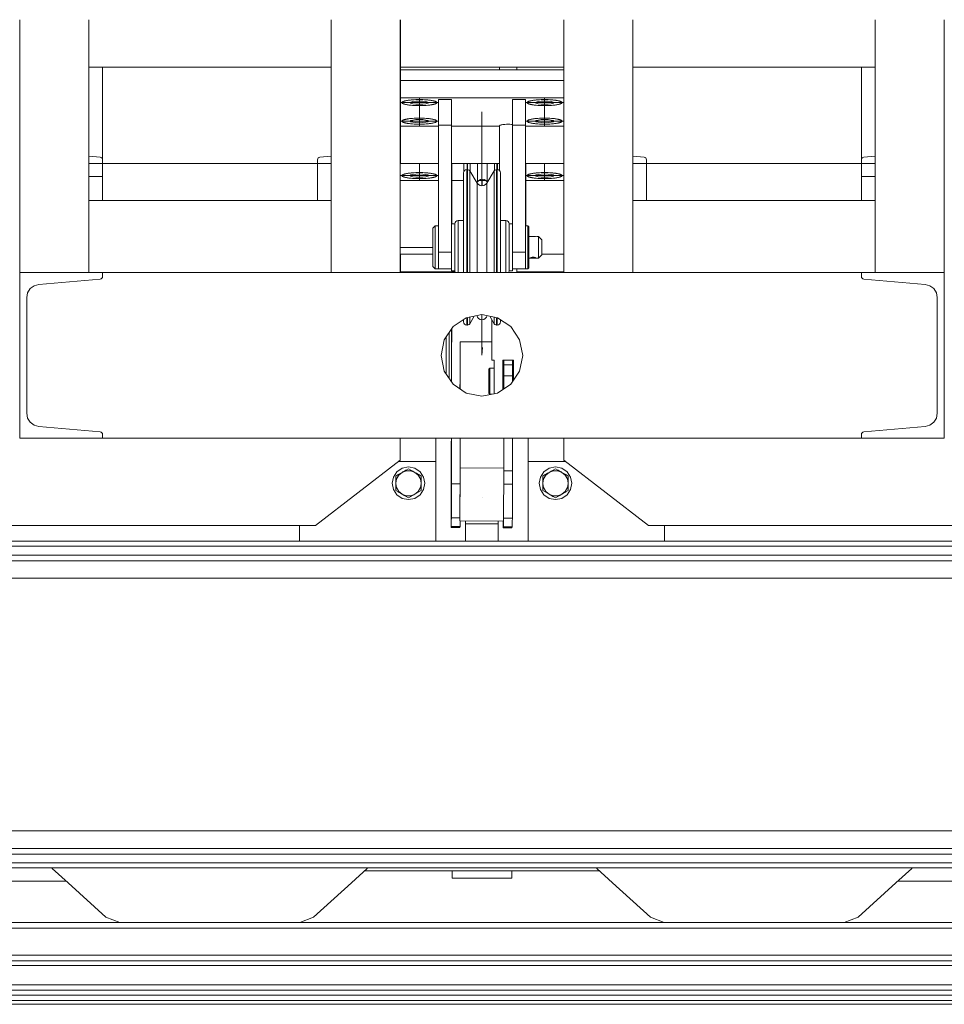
# Model space of a CAD drawing. Header units: millimetres. Extents: x 53056 to 116131, y -669674 to -625124.
# Tile 199 of 256: x 63498 to 64347, y -635887 to -634983. Entities that reach past the tile are written whole.
import ezdxf

# ---------------------------------------------------------------- set-up
doc = ezdxf.new("R2010")
doc.units = ezdxf.units.MM
doc.header["$MEASUREMENT"] = 0
doc.linetypes.add('DGN Style 1', pattern=[536.199087, 0.892178, -535.306909])
doc.linetypes.add('DGN Style 4', pattern=[1428.377269, 713.742545, -356.871273, 0.892178, -356.871273])
for name, color, linetype, lineweight in [('Main Cradle', 7, 'Continuous', 0), ('Main Cradle Blocks', 7, 'Continuous', 0), ('Main Cradle Hydraulic Arm Support', 7, 'Continuous', 0), ('Main Cradle Rails', 7, 'Continuous', 0), ('Main Cradle Tower', 7, 'Continuous', 0), ('Main Cradle Tower Rail Frame', 7, 'Continuous', 0)]:
    doc.layers.add(name, color=color, linetype=linetype, lineweight=lineweight)

# ---------------------------------------------------------------- blocks, each defined once
blk = doc.blocks.new('*U55')
at = {"layer": 'Main Cradle', "color": 7, "linetype": 'Continuous', "lineweight": 0}
for p, q in [((-20131.72, 11937.08), (-21210.79, 11937.08)), ((-19598.66, 11637.08), (-21594.47, 11637.08)), ((-20825.87, 11591.82), (-20791.11, 11623.5)), ((-20325.87, 11591.82), (-20291.11, 11623.5)), ((-20838.62, 11586.88), (-20825.87, 11591.82)), ((-20338.62, 11586.88), (-20325.87, 11591.82))]:
    blk.add_line(p, q, dxfattribs=at)
at = {"layer": 'Main Cradle', "color": 7, "linetype": 'Continuous', "lineweight": 0, "flags": 128}
for points in [[(-20131.72, 11932.46), (-20262.91, 11932.46), (-20671.26, 11932.46), (-21079.6, 11932.46), (-21210.79, 11932.46)], [(-20131.72, 11924.49), (-20262.91, 11924.49), (-20671.26, 11924.49), (-21079.6, 11924.49), (-21210.79, 11924.49)], [(-20131.72, 11919.06), (-20427.25, 11919.06), (-20915.27, 11919.06), (-21210.79, 11919.06)], [(-20131.72, 11903.11), (-20427.25, 11903.11), (-20915.27, 11903.11), (-21210.79, 11903.11)], [(-19451.21, 11671.05), (-19939.23, 11671.05), (-20427.25, 11671.05), (-20915.27, 11671.05), (-21403.29, 11671.05)], [(-19939.23, 11655.1), (-20427.25, 11655.1), (-20915.27, 11655.1), (-21403.29, 11655.1), (-21594.47, 11655.1)], [(-21487.94, 11649.67), (-21079.6, 11649.67), (-20671.26, 11649.67), (-20262.91, 11649.67), (-19854.57, 11649.67), (-19460.92, 11649.67)], [(-21487.94, 11641.69), (-21079.6, 11641.69), (-20671.26, 11641.69), (-20262.91, 11641.69), (-19854.57, 11641.69), (-19598.66, 11641.69)], [(-21066.05, 11637.08), (-21065.86, 11636.68), (-21051.4, 11623.5)], [(-20791.11, 11623.5), (-20776.66, 11636.68), (-20776.46, 11637.08)], [(-20566.05, 11637.08), (-20565.86, 11636.68), (-20551.4, 11623.5)], [(-20291.11, 11623.5), (-20276.66, 11636.68), (-20276.46, 11637.08)], [(-21051.4, 11623.5), (-21016.65, 11591.82), (-21003.89, 11586.88)], [(-20551.4, 11623.5), (-20516.65, 11591.82), (-20503.89, 11586.88)]]:
    blk.add_lwpolyline(points, dxfattribs=at)
at = {"layer": 'Main Cradle Blocks', "color": 7, "linetype": 'Continuous', "lineweight": 0}
for p, q in [((-20713.76, 12031.69), (-20713.76, 12010.36)), ((-20628.76, 12031.69), (-20628.76, 12010.36)), ((-20713.76, 12010.36), (-20747.99, 12010.36)), ((-20713.76, 11937.08), (-20713.76, 12010.36)), ((-20628.76, 11937.08), (-20628.76, 12010.36)), ((-20628.76, 12010.36), (-20594.52, 12010.36)), ((-20744.55, 12000.39), (-20747.61, 11997.82)), ((-20740.91, 12002.49), (-20741.06, 12002.41)), ((-20738.76, 12003.73), (-20740.91, 12002.49)), ((-20733.02, 12004.22), (-20738.76, 12005.36)), ((-20736.62, 12002.5), (-20738.76, 12003.73)), ((-20732.96, 12000.39), (-20736.72, 12001.76)), ((-20609.55, 12000.39), (-20605.79, 12001.76)), ((-20609.5, 12004.22), (-20603.76, 12005.36)), ((-20605.89, 12002.5), (-20603.76, 12003.73)), ((-20605.89, 12002.5), (-20603.76, 12003.73)), ((-20603.76, 12003.73), (-20601.6, 12002.49)), ((-20603.76, 12003.73), (-20601.6, 12002.49)), ((-20597.96, 12000.39), (-20594.9, 11997.82)), ((-20748.2, 11998.28), (-20750.34, 11997.05)), ((-20750.34, 11994.69), (-20750.34, 11997.05)), ((-20750.34, 11990.13), (-20749.65, 11986.42)), ((-20729.33, 11998.29), (-20729.47, 11998.37)), ((-20727.17, 11997.05), (-20729.33, 11998.29)), ((-20727.17, 11990.36), (-20727.86, 11994.3)), ((-20727.17, 11992.73), (-20727.17, 11990.36)), ((-20615.34, 11997.05), (-20613.18, 11998.29)), ((-20615.34, 11997.05), (-20613.18, 11998.29)), ((-20615.34, 11990.36), (-20614.65, 11994.3)), ((-20615.34, 11992.73), (-20615.34, 11990.36)), ((-20615.34, 11992.73), (-20615.34, 11990.36)), ((-20594.31, 11998.28), (-20592.17, 11997.05)), ((-20594.31, 11998.28), (-20592.17, 11997.05)), ((-20592.17, 11990.13), (-20592.86, 11986.42)), ((-20592.17, 11994.69), (-20592.17, 11997.05)), ((-20592.17, 11994.69), (-20592.17, 11997.05)), ((-20750.34, 11985.39), (-20750.34, 11983.67)), ((-20750.34, 11983.67), (-20748.18, 11982.42)), ((-20748.18, 11982.42), (-20748.04, 11982.34)), ((-20748.04, 11982.34), (-20748.18, 11982.42)), ((-20732.96, 11980.33), (-20729.9, 11982.89)), ((-20729.31, 11982.44), (-20729.96, 11982.06)), ((-20729.31, 11982.44), (-20727.17, 11983.67)), ((-20727.17, 11983.67), (-20727.17, 11985.39)), ((-20615.34, 11983.67), (-20615.34, 11985.39)), ((-20615.34, 11983.67), (-20615.34, 11985.39)), ((-20615.34, 11983.67), (-20613.2, 11982.44)), ((-20615.34, 11983.67), (-20613.2, 11982.44)), ((-20613.2, 11982.44), (-20612.55, 11982.06)), ((-20613.2, 11982.44), (-20612.55, 11982.06)), ((-20609.55, 11980.33), (-20612.61, 11982.89)), ((-20594.47, 11982.34), (-20594.33, 11982.42)), ((-20594.47, 11982.34), (-20594.33, 11982.42)), ((-20594.33, 11982.42), (-20592.17, 11983.67)), ((-20594.33, 11982.42), (-20592.17, 11983.67)), ((-20592.17, 11985.39), (-20592.17, 11983.67)), ((-20592.17, 11985.39), (-20592.17, 11983.67)), ((-20740.89, 11978.22), (-20738.76, 11976.98)), ((-20738.76, 11976.98), (-20736.6, 11978.23)), ((-20732.96, 11980.33), (-20736.72, 11978.96)), ((-20736.6, 11978.23), (-20736.46, 11978.31)), ((-20609.55, 11980.33), (-20605.79, 11978.96)), ((-20603.76, 11976.98), (-20605.91, 11978.23)), ((-20603.76, 11976.98), (-20605.91, 11978.23)), ((-20601.62, 11978.22), (-20603.76, 11976.98)), ((-20601.62, 11978.22), (-20603.76, 11976.98)), ((-20601.62, 11978.22), (-20600.96, 11978.59)), ((-20601.62, 11978.22), (-20600.96, 11978.59)), ((-20838.76, 11951.69), (-20838.76, 11937.08)), ((-20503.76, 11951.69), (-20503.76, 11937.08))]:
    blk.add_line(p, q, dxfattribs=at)
at = {"layer": 'Main Cradle Blocks', "color": 7, "linetype": 'Continuous', "lineweight": 0, "flags": 128}
for points in [[(-20733.02, 12004.22), (-20728.15, 12000.96), (-20724.9, 11996.1), (-20723.76, 11990.36), (-20724.9, 11984.62), (-20728.15, 11979.75), (-20733.02, 11976.5), (-20738.76, 11975.36), (-20744.5, 11976.5), (-20749.36, 11979.75), (-20752.61, 11984.62), (-20753.76, 11990.36), (-20752.61, 11996.1), (-20749.36, 12000.96), (-20744.5, 12004.22), (-20738.76, 12005.36)], [(-20748.2, 11998.28), (-20747.55, 11998.66), (-20746.51, 11999.26), (-20744.55, 12000.39), (-20743.81, 12000.82), (-20743.07, 12001.24), (-20741.06, 12002.41), (-20740.91, 12002.49)], [(-20744.55, 12000.39), (-20740.79, 12001.76), (-20736.72, 12001.76)], [(-20736.62, 12002.5), (-20735.96, 12002.12), (-20734.92, 12001.52), (-20732.96, 12000.39), (-20732.22, 11999.96), (-20731.49, 11999.54), (-20729.47, 11998.37), (-20729.33, 11998.29)], [(-20732.96, 12000.39), (-20729.9, 11997.82), (-20727.86, 11994.3)], [(-20603.76, 12005.36), (-20598.02, 12004.22), (-20593.15, 12000.96), (-20589.9, 11996.1), (-20588.76, 11990.36), (-20589.9, 11984.62), (-20593.15, 11979.75), (-20598.02, 11976.5), (-20603.76, 11975.36), (-20609.5, 11976.5), (-20614.36, 11979.75), (-20617.61, 11984.62), (-20618.76, 11990.36), (-20617.61, 11996.1), (-20614.36, 12000.96), (-20609.5, 12004.22)], [(-20614.65, 11994.3), (-20612.61, 11997.82), (-20609.55, 12000.39)], [(-20613.18, 11998.29), (-20613.04, 11998.37), (-20611.02, 11999.54)], [(-20613.18, 11998.29), (-20613.04, 11998.37), (-20611.02, 11999.54)], [(-20611.02, 11999.54), (-20611.02, 11999.54), (-20610.29, 11999.96), (-20609.55, 12000.39), (-20607.59, 12001.52), (-20606.55, 12002.12), (-20605.89, 12002.5)], [(-20611.02, 11999.54), (-20611.02, 11999.54), (-20610.29, 11999.96), (-20610.29, 11999.96)], [(-20609.55, 12000.39), (-20609.55, 12000.39), (-20607.59, 12001.52), (-20606.55, 12002.12), (-20605.89, 12002.5)], [(-20605.79, 12001.76), (-20601.72, 12001.76), (-20597.96, 12000.39)], [(-20601.6, 12002.49), (-20601.46, 12002.41), (-20599.44, 12001.24), (-20598.71, 12000.82), (-20597.96, 12000.39), (-20596.01, 11999.26), (-20594.96, 11998.66), (-20594.31, 11998.28)], [(-20601.6, 12002.49), (-20601.46, 12002.41), (-20599.44, 12001.24), (-20598.71, 12000.82), (-20598.71, 12000.82)], [(-20597.96, 12000.39), (-20597.96, 12000.39), (-20596.01, 11999.26), (-20594.96, 11998.66), (-20594.31, 11998.28)], [(-20750.34, 11990.36), (-20749.65, 11994.3), (-20747.61, 11997.82)], [(-20750.34, 11994.69), (-20750.34, 11994.55), (-20750.34, 11992.38), (-20750.34, 11990.36), (-20750.34, 11990.13), (-20750.34, 11987.93), (-20750.34, 11986.15), (-20750.34, 11985.39)], [(-20727.17, 11990.13), (-20727.86, 11986.42), (-20729.9, 11982.89)], [(-20727.17, 11992.73), (-20727.17, 11994.55), (-20727.17, 11994.69), (-20727.17, 11997.05)], [(-20727.17, 11990.36), (-20727.17, 11990.13), (-20727.17, 11987.78), (-20727.17, 11986.15), (-20727.17, 11985.39)], [(-20615.34, 11997.05), (-20615.34, 11994.69), (-20615.34, 11994.55), (-20615.34, 11992.73)], [(-20615.34, 11997.05), (-20615.34, 11994.69), (-20615.34, 11994.55), (-20615.34, 11992.73)], [(-20615.34, 11985.39), (-20615.34, 11986.15), (-20615.34, 11987.78), (-20615.34, 11990.13), (-20615.34, 11990.36)], [(-20612.61, 11982.89), (-20614.65, 11986.42), (-20615.34, 11990.13)], [(-20615.34, 11985.39), (-20615.34, 11986.15), (-20615.34, 11987.78), (-20615.34, 11990.13), (-20615.34, 11990.13)], [(-20594.9, 11997.82), (-20592.86, 11994.3), (-20592.17, 11990.36)], [(-20592.17, 11985.39), (-20592.17, 11986.15), (-20592.17, 11987.93), (-20592.17, 11990.13), (-20592.17, 11990.36), (-20592.17, 11992.38), (-20592.17, 11994.55), (-20592.17, 11994.69)], [(-20592.17, 11990.36), (-20592.17, 11990.36), (-20592.17, 11992.38), (-20592.17, 11994.55), (-20592.17, 11994.69)], [(-20592.17, 11985.39), (-20592.17, 11986.15), (-20592.17, 11987.93), (-20592.17, 11990.13), (-20592.17, 11990.13)], [(-20744.92, 11980.54), (-20747.61, 11982.89), (-20749.65, 11986.42)], [(-20748.04, 11982.34), (-20746.02, 11981.18), (-20745.29, 11980.76), (-20744.92, 11980.54), (-20744.55, 11980.33), (-20742.59, 11979.2), (-20741.55, 11978.59), (-20740.89, 11978.22)], [(-20734.44, 11979.47), (-20734.44, 11979.47), (-20733.71, 11979.9), (-20732.96, 11980.33), (-20731.01, 11981.46), (-20729.96, 11982.06)], [(-20612.55, 11982.06), (-20611.51, 11981.46), (-20609.55, 11980.33), (-20608.81, 11979.9), (-20608.07, 11979.47), (-20606.06, 11978.31), (-20605.91, 11978.23)], [(-20612.55, 11982.06), (-20611.51, 11981.46), (-20609.55, 11980.33), (-20609.55, 11980.33)], [(-20600.96, 11978.59), (-20600.96, 11978.59), (-20599.92, 11979.2), (-20597.96, 11980.33), (-20597.59, 11980.54), (-20597.22, 11980.76), (-20596.49, 11981.18), (-20594.47, 11982.34)], [(-20592.86, 11986.42), (-20594.9, 11982.89), (-20597.59, 11980.54)], [(-20597.59, 11980.54), (-20597.59, 11980.54), (-20597.22, 11980.76), (-20596.49, 11981.18), (-20594.47, 11982.34)], [(-20744.55, 11980.33), (-20740.79, 11978.96), (-20736.72, 11978.96)], [(-20736.6, 11978.23), (-20736.46, 11978.31), (-20734.44, 11979.47)], [(-20608.81, 11979.9), (-20608.81, 11979.9), (-20608.07, 11979.47), (-20606.06, 11978.31), (-20605.91, 11978.23)], [(-20605.79, 11978.96), (-20601.72, 11978.96), (-20597.96, 11980.33)], [(-20600.96, 11978.59), (-20600.96, 11978.59), (-20599.92, 11979.2)], [(-20599.92, 11979.2), (-20599.92, 11979.2), (-20597.96, 11980.33), (-20597.96, 11980.33)]]:
    blk.add_lwpolyline(points, dxfattribs=at)
at = {"layer": 'Main Cradle Hydraulic Arm Support', "color": 7, "linetype": 'Continuous', "lineweight": 0}
for p, q in [((-20563.35, 11634.4), (-20779.16, 11634.4)), ((-20698.76, 11634.4), (-20698.76, 11627.75)), ((-20643.76, 11634.4), (-20643.76, 11627.75)), ((-21196.24, 11625.08), (-21053.13, 11625.08)), ((-20643.76, 11627.75), (-20698.76, 11627.75)), ((-20146.24, 11625.08), (-20289.38, 11625.08))]:
    blk.add_line(p, q, dxfattribs=at)
at = {"layer": 'Main Cradle Rails', "color": 7, "linetype": 'Continuous', "lineweight": 0}
for p, q in [((-21338.62, 11586.88), (-20003.89, 11586.88)), ((-21351.53, 11581.88), (-19990.99, 11581.88)), ((-25343.89, 11556.88), (-17845.06, 11556.88)), ((-17845.06, 11551.88), (-25343.89, 11551.88)), ((-25343.89, 11547.51), (-17845.06, 11547.51)), ((-25343.89, 11529.82), (-17845.06, 11529.82)), ((-25343.89, 11524.83), (-17845.06, 11524.83)), ((-25343.89, 11520.24), (-17845.06, 11520.24)), ((-25343.89, 11515.25), (-17845.06, 11515.25)), ((-25343.89, 11511.88), (-17845.06, 11511.88))]:
    blk.add_line(p, q, dxfattribs=at)
at = {"layer": 'Main Cradle Tower', "color": 7, "linetype": 'Continuous', "lineweight": 0}
for p, q in [((-21095.79, 12416.1), (-21095.79, 12183.81)), ((-21032.29, 12416.1), (-21032.29, 12183.81)), ((-20809.76, 12416.1), (-20809.76, 12183.81)), ((-20746.26, 12416.1), (-20746.26, 12183.81)), ((-20746.2, 12416.1), (-20746.2, 12372.6)), ((-20596.26, 12372.6), (-20596.26, 12416.1)), ((-20532.76, 12416.1), (-20532.76, 12183.81)), ((-20310.22, 12416.1), (-20310.22, 12183.81)), ((-20246.72, 12416.1), (-20246.72, 12183.81)), ((-20809.76, 12372.6), (-21032.29, 12372.6)), ((-21019.73, 12287.46), (-21019.73, 12372.6)), ((-20746.2, 12372.6), (-20596.26, 12372.6)), ((-20746.2, 12283.99), (-20746.2, 12372.6)), ((-20746.2, 12370.06), (-20596.26, 12370.06)), ((-20655.26, 12370.06), (-20655.26, 12372.6)), ((-20639.26, 12372.6), (-20639.26, 12370.06)), ((-20596.26, 12372.6), (-20596.26, 12183.81)), ((-20532.76, 12372.6), (-20310.22, 12372.6)), ((-20322.78, 12287.46), (-20322.78, 12372.6)), ((-20746.2, 12360.21), (-20596.26, 12360.21)), ((-20596.26, 12344.46), (-20746.2, 12344.46)), ((-20711.26, 12342.72), (-20699.26, 12342.72)), ((-20631.26, 12342.72), (-20643.26, 12342.72)), ((-20720.9, 12340.51), (-20720.26, 12339.94)), ((-20610.5, 12341.3), (-20607.75, 12340.98)), ((-20746.2, 12318.41), (-20711.26, 12318.41)), ((-20728.76, 12324.4), (-20732.01, 12324.29)), ((-20711.26, 12319.38), (-20699.26, 12319.38)), ((-20699.26, 12318.41), (-20655.26, 12318.41)), ((-20655.26, 12277.67), (-20655.26, 12318.67)), ((-20631.26, 12319.38), (-20643.26, 12319.38)), ((-20631.26, 12318.41), (-20596.26, 12318.41)), ((-20607.75, 12321.88), (-20610.5, 12321.56)), ((-21021.92, 12289.86), (-21032.29, 12290.76)), ((-21019.89, 12288.33), (-21020.36, 12289.09)), ((-21019.89, 12288.33), (-21019.91, 12288.37)), ((-20821.63, 12289.09), (-20821.63, 12289.09)), ((-20821.62, 12289.09), (-20821.63, 12289.09)), ((-20820.92, 12289.62), (-20820.94, 12289.6)), ((-20820.93, 12289.61), (-20820.92, 12289.62)), ((-20820.06, 12289.86), (-20820.92, 12289.62)), ((-20820.92, 12289.62), (-20820.92, 12289.62)), ((-20820.2, 12289.83), (-20820.06, 12289.86)), ((-20820.06, 12289.86), (-20820.12, 12289.84)), ((-20809.76, 12290.76), (-20820.06, 12289.86)), ((-20522.39, 12289.86), (-20532.76, 12290.76)), ((-20521.54, 12289.62), (-20521.54, 12289.62)), ((-20520.83, 12289.09), (-20520.83, 12289.08)), ((-20520.83, 12289.09), (-20520.83, 12289.09)), ((-20520.36, 12288.33), (-20520.83, 12289.09)), ((-20520.36, 12288.33), (-20520.4, 12288.41)), ((-20322.21, 12289), (-20322.18, 12289.05)), ((-20322.21, 12288.99), (-20322.21, 12289)), ((-20322.18, 12289.05), (-20322.17, 12289.06)), ((-20321.53, 12289.55), (-20321.52, 12289.56)), ((-20321.52, 12289.56), (-20321.47, 12289.6)), ((-20321.44, 12289.62), (-20321.47, 12289.6)), ((-20321.47, 12289.6), (-20321.46, 12289.6)), ((-20321.46, 12289.6), (-20321.44, 12289.62)), ((-20320.59, 12289.86), (-20321.44, 12289.62)), ((-20320.7, 12289.83), (-20320.68, 12289.84)), ((-20320.68, 12289.84), (-20320.61, 12289.85)), ((-20320.61, 12289.85), (-20320.59, 12289.86)), ((-20320.59, 12289.86), (-20320.61, 12289.85)), ((-20310.22, 12290.76), (-20320.59, 12289.86)), ((-21032.29, 12283.99), (-21019.73, 12283.99)), ((-21019.91, 12288.36), (-21019.89, 12288.33)), ((-21019.89, 12288.33), (-21019.73, 12287.46)), ((-21019.73, 12287.46), (-21019.74, 12287.49)), ((-21019.73, 12287.49), (-21019.73, 12287.46)), ((-21019.73, 12283.99), (-21019.73, 12287.46)), ((-21019.73, 12271.99), (-21019.73, 12283.99)), ((-20822.26, 12283.99), (-21019.73, 12283.99)), ((-20822.31, 12250.1), (-20822.31, 12283.99)), ((-20822.09, 12288.33), (-20822.26, 12287.46)), ((-20822.26, 12287.46), (-20822.26, 12283.99)), ((-20822.26, 12283.99), (-20809.76, 12283.99)), ((-20822.09, 12288.33), (-20822.09, 12288.34)), ((-20746.26, 12283.99), (-20746.2, 12283.99)), ((-20711.26, 12283.99), (-20746.2, 12283.99)), ((-20655.26, 12283.99), (-20699.26, 12283.99)), ((-20698.97, 12228.7), (-20698.97, 12283.99)), ((-20684.99, 12278.43), (-20684.99, 12283.99)), ((-20684.42, 12278.39), (-20684.42, 12283.99)), ((-20682.27, 12276.75), (-20682.27, 12283.99)), ((-20659.67, 12277.56), (-20659.67, 12283.99)), ((-20657.52, 12278.43), (-20657.52, 12283.99)), ((-20656.94, 12278.38), (-20656.94, 12283.99)), ((-20596.26, 12283.99), (-20631.26, 12283.99)), ((-20630.97, 12283.99), (-20630.97, 12226.73)), ((-20532.76, 12283.99), (-20520.2, 12283.99)), ((-20520.38, 12288.36), (-20520.36, 12288.33)), ((-20520.36, 12288.34), (-20520.36, 12288.34)), ((-20520.36, 12288.33), (-20520.36, 12288.33)), ((-20520.36, 12288.33), (-20520.2, 12287.46)), ((-20520.2, 12287.52), (-20520.2, 12287.46)), ((-20520.2, 12287.46), (-20520.2, 12287.49)), ((-20520.2, 12283.99), (-20520.2, 12287.46)), ((-20322.78, 12283.99), (-20520.2, 12283.99)), ((-20520.2, 12250.1), (-20520.2, 12283.99)), ((-20322.78, 12287.46), (-20322.78, 12283.99)), ((-20322.78, 12271.99), (-20322.78, 12283.99)), ((-20322.78, 12283.99), (-20310.22, 12283.99)), ((-20322.64, 12288.22), (-20322.63, 12288.28)), ((-20322.64, 12288.21), (-20322.64, 12288.21)), ((-20322.63, 12288.28), (-20322.62, 12288.33)), ((-20322.63, 12288.28), (-20322.63, 12288.3)), ((-21019.73, 12271.99), (-21032.29, 12271.99)), ((-21019.73, 12250.1), (-21019.73, 12271.99)), ((-20728.76, 12274.4), (-20732.01, 12274.29)), ((-20685.28, 12277.82), (-20685.28, 12278.43)), ((-20684.71, 12277.82), (-20684.71, 12278.43)), ((-20682.56, 12276.62), (-20682.56, 12277.23)), ((-20666.45, 12267.15), (-20666.45, 12271.71)), ((-20659.96, 12276.62), (-20659.96, 12277.23)), ((-20657.81, 12277.82), (-20657.81, 12278.43)), ((-20657.23, 12277.82), (-20657.23, 12278.43)), ((-20607.75, 12271.88), (-20610.5, 12271.56)), ((-20310.22, 12271.99), (-20322.78, 12271.99)), ((-20322.78, 12250.1), (-20322.78, 12271.99)), ((-20746.26, 12268.41), (-20711.26, 12268.41)), ((-20698.97, 12268.41), (-20688.28, 12268.41)), ((-20684.71, 12245.99), (-20684.71, 12266.42)), ((-20675.77, 12265.95), (-20675.77, 12265.44)), ((-20674.41, 12268.41), (-20667.53, 12268.41)), ((-20666.74, 12265.44), (-20666.74, 12265.95)), ((-20657.23, 12245.99), (-20657.23, 12266.42)), ((-20630.97, 12268.41), (-20596.26, 12268.41)), ((-21032.29, 12250.1), (-20809.76, 12250.1)), ((-20684.71, 12219.63), (-20684.71, 12245.99)), ((-20310.22, 12250.1), (-20532.76, 12250.1)), ((-20714.26, 12226.73), (-20714.26, 12226.56)), ((-20696.26, 12228.51), (-20696.26, 12228.51)), ((-20693.26, 12231.44), (-20693.26, 12231.66)), ((-20649.26, 12231.44), (-20649.26, 12231.66)), ((-20696.26, 12219.54), (-20696.26, 12194.73)), ((-20684.71, 12191.35), (-20684.71, 12219.62)), ((-20657.81, 12191.35), (-20657.81, 12219.62)), ((-20619.26, 12216.88), (-20619.26, 12216.8)), ((-20629.26, 12202.71), (-20629.26, 12210.51)), ((-20745.97, 12200.66), (-20745.97, 12184.66)), ((-20745.97, 12200.66), (-20716.26, 12200.66)), ((-20711.26, 12198.37), (-20711.26, 12202.58)), ((-20711.26, 12202.58), (-20699.26, 12202.58)), ((-20631.26, 12202.58), (-20643.26, 12202.58)), ((-20631.26, 12202.58), (-20631.26, 12198.37)), ((-20616.26, 12200.66), (-20596.26, 12200.66)), ((-20696.26, 12197.19), (-20696.26, 12194.54)), ((-20685.28, 12183.81), (-20685.28, 12191.34)), ((-20684.71, 12183.81), (-20684.71, 12191.34)), ((-20682.56, 12183.81), (-20682.56, 12191.61)), ((-20657.81, 12183.81), (-20657.81, 12191.34)), ((-20657.23, 12183.81), (-20657.23, 12191.34)), ((-20626.58, 12197.04), (-20628.26, 12197.04)), ((-20626.65, 12197.34), (-20626.56, 12197.4)), ((-20626.14, 12197.04), (-20626.58, 12197.04)), ((-20621.95, 12197.06), (-20622.2, 12197.04)), ((-20621.73, 12197.08), (-20621.95, 12197.06)), ((-21019.73, 12183.81), (-20596.26, 12183.81)), ((-20746.26, 12184.66), (-20696.11, 12184.66)), ((-20699.26, 12187.34), (-20711.26, 12187.34)), ((-20696.26, 12185.37), (-20696.26, 12185.37)), ((-20643.26, 12187.34), (-20631.26, 12187.34)), ((-20639.26, 12187.34), (-20639.26, 12183.81)), ((-20639.26, 12184.66), (-20596.26, 12184.66)), ((-20532.76, 12183.81), (-20596.26, 12183.81)), ((-20557.2, 12184.01), (-20557.2, 12183.81)), ((-20532.76, 12183.81), (-20322.78, 12183.81)), ((-20310.22, 12183.81), (-20246.72, 12183.81)), ((-21021.07, 12178.18), (-21021.07, 12178.18)), ((-21021.07, 12178.18), (-21021.07, 12178.18)), ((-21020.36, 12178.71), (-21020.36, 12178.71)), ((-21020.36, 12178.71), (-21020.36, 12178.71)), ((-21019.89, 12179.46), (-21019.9, 12179.46)), ((-21019.89, 12179.46), (-21019.89, 12179.46)), ((-20322.62, 12179.46), (-20322.62, 12179.46)), ((-20322.62, 12179.46), (-20322.62, 12179.46)), ((-20322.15, 12178.71), (-20322.15, 12178.71)), ((-20322.15, 12178.71), (-20322.15, 12178.71)), ((-20321.44, 12178.18), (-20321.44, 12178.18)), ((-20321.44, 12178.18), (-20321.44, 12178.18)), ((-20264.25, 12173.01), (-20264.27, 12173.01)), ((-20256.33, 12169.09), (-20256.32, 12169.07)), ((-20685.28, 12135.64), (-20685.28, 12142.48)), ((-20684.71, 12135.64), (-20684.71, 12142.59)), ((-20682.56, 12136.85), (-20682.56, 12143.02)), ((-20659.96, 12136.85), (-20659.96, 12142.99)), ((-20657.81, 12135.64), (-20657.81, 12142.56)), ((-20657.23, 12135.64), (-20657.23, 12142.45)), ((-20701.26, 12129.17), (-20701.26, 12107.75)), ((-20704.26, 12124.69), (-20704.26, 12107.75)), ((-20704.2, 12107.75), (-20704.2, 12124.77)), ((-20691.29, 12076.85), (-20691.28, 12120.31)), ((-20662.26, 12120.18), (-20691.28, 12120.31)), ((-20704.26, 12107.75), (-20704.26, 12090.82)), ((-20704.2, 12090.74), (-20704.2, 12107.75)), ((-20701.26, 12107.75), (-20701.26, 12086.33)), ((-20659.96, 12092.88), (-20659.96, 12103.33)), ((-20647.26, 12103.33), (-20652.26, 12103.33)), ((-20652.26, 12103.33), (-20652.26, 12076.27)), ((-20643.26, 12099.02), (-20651.26, 12099.02)), ((-20651.12, 12103.33), (-20651.12, 12099.02)), ((-20647.26, 12103.33), (-20642.26, 12103.33)), ((-20643.25, 12091.31), (-20643.19, 12103.33)), ((-20642.26, 12085.07), (-20642.26, 12103.33)), ((-20652.26, 12091.31), (-20651.26, 12091.31)), ((-20643.26, 12091.31), (-20642.26, 12091.31)), ((-20691.44, 12085.24), (-20691.48, 12076.98)), ((-20659.96, 12083.47), (-20659.95, 12083.58)), ((-20651.26, 12088.95), (-20643.26, 12088.95)), ((-20671.34, 12070.25), (-20656.98, 12073.11)), ((-20664.96, 12076.28), (-20664.96, 12073.89)), ((-20659.96, 12072.52), (-20659.96, 12075.23)), ((-20651.45, 12076.81), (-20652.26, 12076.81)), ((-21086.18, 12046.41), (-21086.2, 12046.44)), ((-21078.26, 12042.5), (-21078.24, 12042.49)), ((-21021.07, 12037.33), (-21021.07, 12037.33)), ((-21021.07, 12037.33), (-21021.07, 12037.33)), ((-21020.36, 12036.8), (-21020.37, 12036.8)), ((-21020.36, 12036.8), (-21020.36, 12036.8)), ((-21019.89, 12036.04), (-21019.9, 12036.05)), ((-21019.89, 12036.04), (-21019.89, 12036.04)), ((-20322.62, 12036.04), (-20322.62, 12036.05)), ((-20322.62, 12036.04), (-20322.62, 12036.04)), ((-20322.15, 12036.8), (-20322.15, 12036.8)), ((-20322.15, 12036.79), (-20322.15, 12036.8)), ((-20321.44, 12037.33), (-20321.44, 12037.33)), ((-20321.44, 12037.33), (-20321.44, 12037.33)), ((-21019.73, 12031.69), (-20322.78, 12031.69)), ((-20699.42, 12026.44), (-20699.45, 12020.1)), ((-20699.42, 12026.44), (-20699.4, 12031.69)), ((-20699.26, 11989.78), (-20699.25, 12031.69)), ((-20691.41, 11989.75), (-20691.41, 12031.69)), ((-20691.3, 12004.56), (-20691.29, 12031.69)), ((-20651.26, 12026.39), (-20651.26, 12031.69)), ((-20651.14, 12026.39), (-20651.14, 12004.38)), ((-20651.14, 12026.39), (-20651.14, 12026.33)), ((-20643.26, 12001.88), (-20643.26, 12031.69)), ((-20643.25, 12031.69), (-20643.26, 11989.53)), ((-20699.45, 12020.1), (-20699.62, 11978.39)), ((-20691.53, 11955.8), (-20691.3, 12004.56)), ((-20651.14, 12004.38), (-20691.3, 12004.56)), ((-20651.14, 12004.38), (-20651.37, 11955.61)), ((-20699.4, 11958.53), (-20699.26, 11989.78)), ((-20691.41, 11989.75), (-20699.26, 11989.78)), ((-20691.53, 11965.36), (-20691.41, 11989.75)), ((-20643.26, 11989.53), (-20651.21, 11989.56)), ((-20643.26, 11989.53), (-20643.4, 11958.27)), ((-20691.53, 11955.8), (-20691.53, 11965.36)), ((-20691.53, 11958.49), (-20699.4, 11958.53)), ((-20651.37, 11955.61), (-20691.53, 11955.8)), ((-20691.42, 11955.4), (-20691.42, 11955.8)), ((-20651.7, 11955.62), (-20651.71, 11952.9)), ((-20651.42, 11955.22), (-20651.43, 11952.72)), ((-20651.42, 11955.22), (-20651.42, 11955.61)), ((-20651.37, 11955.61), (-20651.37, 11955.68)), ((-20643.4, 11958.27), (-20651.36, 11958.31)), ((-20699.71, 11949.65), (-20699.71, 11953.12)), ((-20699.45, 11950.74), (-20699.71, 11949.65)), ((-20691.71, 11949.62), (-20699.71, 11949.65)), ((-20699.45, 11950.74), (-20699.44, 11951.31)), ((-20699.45, 11950.74), (-20691.45, 11950.7)), ((-20699.43, 11952.94), (-20699.44, 11951.31)), ((-20691.71, 11949.62), (-20691.45, 11950.7)), ((-20651.71, 11949.44), (-20651.71, 11952.9)), ((-20651.45, 11950.52), (-20651.71, 11949.44)), ((-20643.71, 11949.4), (-20651.71, 11949.44)), ((-20651.45, 11950.52), (-20643.45, 11950.48)), ((-20643.71, 11949.4), (-20643.45, 11950.48)), ((-20643.44, 11951.05), (-20643.45, 11950.48)), ((-20643.44, 11951.05), (-20643.43, 11952.68))]:
    blk.add_line(p, q, dxfattribs=at)
at = {"layer": 'Main Cradle Tower', "color": 7, "linetype": 'DGN Style 4', "lineweight": 0}
for p, q in [((-20728.76, 12338.47), (-20728.76, 12344.46)), ((-20613.76, 12338.47), (-20613.76, 12344.46)), ((-20711.26, 12339.94), (-20746.2, 12339.94)), ((-20728.76, 12321.45), (-20728.76, 12338.47)), ((-20631.26, 12339.94), (-20596.26, 12339.94)), ((-20613.76, 12321.45), (-20613.76, 12338.47)), ((-20671.26, 12263.42), (-20671.26, 12331.43)), ((-20711.26, 12322.92), (-20746.2, 12322.92)), ((-20728.76, 12318.41), (-20728.76, 12321.45)), ((-20631.26, 12322.92), (-20596.26, 12322.92)), ((-20613.76, 12318.41), (-20613.76, 12321.45)), ((-20728.76, 12271.45), (-20728.76, 12283.99)), ((-20613.76, 12271.45), (-20613.76, 12283.99)), ((-20711.26, 12272.92), (-20746.26, 12272.92)), ((-20728.76, 12268.41), (-20728.76, 12271.45)), ((-20630.97, 12272.92), (-20596.26, 12272.92)), ((-20613.76, 12268.41), (-20613.76, 12271.45)), ((-20670.99, 12263.46), (-20670.97, 12269.73)), ((-20670.97, 12269.73), (-20670.97, 12263.47)), ((-20746.26, 12207.04), (-20716.26, 12207.04)), ((-20671.26, 12109.8), (-20671.26, 12145.24)), ((-20671.33, 12108.12), (-20670.89, 12115.06)), ((-20670.98, 11977.48), (-20670.98, 11977.46))]:
    blk.add_line(p, q, dxfattribs=at)
at = {"layer": 'Main Cradle Tower', "color": 7, "linetype": 'Continuous', "lineweight": 0, "flags": 128}
for points in [[(-20711.26, 12202.58), (-20711.26, 12319.38), (-20711.26, 12342.72), (-20711.26, 12342.72)], [(-20699.26, 12211.3), (-20699.26, 12319.38), (-20699.26, 12342.72), (-20699.26, 12342.72)], [(-20643.26, 12342.72), (-20643.26, 12319.38), (-20643.26, 12211.3)], [(-20631.26, 12342.72), (-20631.26, 12319.38), (-20631.26, 12202.58)], [(-20720.9, 12340.51), (-20722.75, 12340.98), (-20725.5, 12341.3), (-20728.76, 12341.42), (-20732.01, 12341.3), (-20734.77, 12340.98), (-20736.61, 12340.51), (-20737.26, 12339.94), (-20737.26, 12339.94)], [(-20720.26, 12339.94), (-20720.9, 12339.38), (-20722.75, 12338.9), (-20725.5, 12338.58), (-20728.76, 12338.47), (-20732.01, 12338.58), (-20734.77, 12338.9), (-20736.61, 12339.38), (-20737.26, 12339.94)], [(-20610.5, 12341.3), (-20613.76, 12341.42), (-20617.01, 12341.3), (-20619.77, 12340.98), (-20621.61, 12340.51), (-20622.26, 12339.94), (-20622.26, 12339.94)], [(-20605.26, 12339.94), (-20605.9, 12339.38), (-20607.75, 12338.9), (-20610.5, 12338.58), (-20613.76, 12338.47), (-20617.01, 12338.58), (-20619.77, 12338.9), (-20621.61, 12339.38), (-20622.26, 12339.94)], [(-20605.26, 12339.94), (-20605.26, 12339.94), (-20605.9, 12340.51), (-20607.75, 12340.98)], [(-20732.01, 12324.29), (-20734.77, 12323.97), (-20736.61, 12323.49), (-20737.26, 12322.92), (-20737.26, 12322.92)], [(-20737.26, 12322.92), (-20736.61, 12322.36), (-20734.77, 12321.88), (-20732.01, 12321.56), (-20728.76, 12321.45), (-20725.5, 12321.56), (-20722.75, 12321.88), (-20720.9, 12322.36), (-20720.26, 12322.92)], [(-20720.26, 12322.92), (-20720.26, 12322.92), (-20720.9, 12323.49), (-20722.75, 12323.97), (-20725.5, 12324.29), (-20728.76, 12324.4)], [(-20650.86, 12319.91), (-20651.47, 12319.83), (-20652.03, 12319.77), (-20652.91, 12319.66), (-20653.68, 12319.46), (-20654.65, 12319.21), (-20654.92, 12318.97), (-20655.26, 12318.67), (-20655.26, 12318.67)], [(-20643.26, 12319.86), (-20643.7, 12319.91), (-20644.19, 12319.97), (-20645.56, 12320.02), (-20647.26, 12320.08), (-20648.05, 12320.05), (-20648.62, 12320.03), (-20650.32, 12319.97), (-20650.86, 12319.91)], [(-20605.26, 12322.92), (-20605.26, 12322.92), (-20605.9, 12323.49), (-20607.75, 12323.97), (-20610.5, 12324.29), (-20613.76, 12324.4), (-20617.01, 12324.29), (-20619.77, 12323.97), (-20621.61, 12323.49), (-20622.26, 12322.92), (-20622.26, 12322.92)], [(-20610.5, 12321.56), (-20613.76, 12321.45), (-20617.01, 12321.56), (-20619.77, 12321.88), (-20621.61, 12322.36), (-20622.26, 12322.92)], [(-20605.26, 12322.92), (-20605.9, 12322.36), (-20607.75, 12321.88)], [(-21021.92, 12289.86), (-21021.07, 12289.62), (-21021.12, 12289.64)], [(-21021.19, 12289.65), (-21021.19, 12289.65), (-21021.19, 12289.65)], [(-21021.1, 12289.63), (-21021.12, 12289.64), (-21021.19, 12289.65), (-21021.19, 12289.65)], [(-21021.07, 12289.62), (-21021.07, 12289.62), (-21020.36, 12289.09)], [(-21020.39, 12289.11), (-21020.4, 12289.12), (-21020.45, 12289.16), (-21020.46, 12289.16)], [(-21020.4, 12289.12), (-21020.36, 12289.09), (-21020.41, 12289.12)], [(-21019.91, 12288.36), (-21019.91, 12288.37), (-21019.95, 12288.42), (-21019.96, 12288.43)], [(-20821.64, 12289.07), (-20821.63, 12289.09), (-20822.09, 12288.33), (-20822.09, 12288.33)], [(-20821.65, 12289.06), (-20821.65, 12289.06), (-20821.73, 12288.95), (-20821.75, 12288.89)], [(-20820.92, 12289.62), (-20821.63, 12289.09), (-20821.65, 12289.06)], [(-20821.04, 12289.54), (-20821.05, 12289.54), (-20821.11, 12289.48)], [(-20820.93, 12289.61), (-20820.93, 12289.61), (-20821.04, 12289.54)], [(-20820.2, 12289.83), (-20820.2, 12289.83), (-20820.3, 12289.79)], [(-20522.39, 12289.86), (-20521.54, 12289.62), (-20521.65, 12289.66)], [(-20521.62, 12289.65), (-20521.65, 12289.66), (-20521.78, 12289.69), (-20521.78, 12289.69)], [(-20521.54, 12289.62), (-20521.54, 12289.62), (-20520.83, 12289.09)], [(-20520.9, 12289.15), (-20520.91, 12289.16), (-20521.02, 12289.23), (-20521.03, 12289.24)], [(-20520.91, 12289.16), (-20520.83, 12289.09), (-20520.88, 12289.12)], [(-20520.39, 12288.4), (-20520.4, 12288.41), (-20520.47, 12288.53), (-20520.49, 12288.54)], [(-20322.78, 12287.46), (-20322.62, 12288.33), (-20322.15, 12289.09), (-20321.44, 12289.62)], [(-20322.18, 12289.05), (-20322.15, 12289.09), (-20322.17, 12289.05)], [(-21019.73, 12287.49), (-21019.73, 12287.49), (-21019.74, 12287.56), (-21019.75, 12287.57)], [(-20822.11, 12288.28), (-20822.11, 12288.28), (-20822.14, 12288.14), (-20822.14, 12288.08), (-20822.14, 12288.08)], [(-20822.11, 12288.28), (-20822.09, 12288.33), (-20822.09, 12288.33)], [(-20687.99, 12283.99), (-20687.99, 12277.83), (-20687.99, 12276.7)], [(-20675.49, 12283.99), (-20675.49, 12271.71), (-20675.49, 12267.15)], [(-20666.45, 12271.71), (-20666.45, 12271.71), (-20666.45, 12283.99)], [(-20520.2, 12287.52), (-20520.2, 12287.52), (-20520.23, 12287.66), (-20520.24, 12287.7)], [(-20732.01, 12274.29), (-20734.77, 12273.97), (-20736.61, 12273.49), (-20737.26, 12272.92), (-20737.26, 12272.92)], [(-20737.26, 12272.92), (-20736.61, 12272.36), (-20734.77, 12271.88), (-20732.01, 12271.56), (-20728.76, 12271.45), (-20725.5, 12271.56), (-20722.75, 12271.88), (-20720.9, 12272.36), (-20720.26, 12272.92)], [(-20720.26, 12272.92), (-20720.26, 12272.92), (-20720.9, 12273.49), (-20722.75, 12273.97), (-20725.5, 12274.29), (-20728.76, 12274.4)], [(-20688.28, 12274.89), (-20688.28, 12275.48), (-20688.05, 12276.61), (-20687.4, 12277.57), (-20686.43, 12278.21), (-20685.28, 12278.43), (-20684.71, 12278.43), (-20683.86, 12278.29), (-20683.11, 12277.87), (-20682.56, 12277.23), (-20675.77, 12265.95), (-20674.6, 12264.6), (-20673.03, 12263.72), (-20671.26, 12263.42), (-20669.48, 12263.72), (-20667.91, 12264.6), (-20666.74, 12265.95), (-20659.96, 12277.23), (-20659.4, 12277.87), (-20658.65, 12278.29), (-20657.81, 12278.43), (-20657.23, 12278.43), (-20656.08, 12278.21), (-20655.11, 12277.57), (-20654.46, 12276.61), (-20654.23, 12275.48), (-20654.23, 12274.89), (-20654.23, 12263.97), (-20654.23, 12244.38), (-20654.23, 12219.1), (-20654.23, 12191.99), (-20654.23, 12183.81)], [(-20688.28, 12183.81), (-20688.28, 12191.99), (-20688.28, 12219.1), (-20688.28, 12244.38), (-20688.28, 12263.97), (-20688.28, 12274.89), (-20688.28, 12274.89)], [(-20685.28, 12266.43), (-20685.28, 12277.82), (-20685.28, 12277.82)], [(-20684.71, 12266.43), (-20684.71, 12277.82), (-20684.71, 12277.82)], [(-20682.56, 12219.41), (-20682.56, 12219.41), (-20682.56, 12245.33), (-20682.56, 12265.42), (-20682.56, 12276.62), (-20682.56, 12276.62)], [(-20659.96, 12265.42), (-20659.96, 12276.62), (-20659.96, 12276.62)], [(-20657.81, 12266.43), (-20657.81, 12277.82), (-20657.81, 12277.82)], [(-20657.23, 12266.43), (-20657.23, 12277.82), (-20657.23, 12277.82)], [(-20605.26, 12272.92), (-20605.26, 12272.92), (-20605.9, 12273.49), (-20607.75, 12273.97), (-20610.5, 12274.29), (-20613.76, 12274.4), (-20617.01, 12274.29), (-20619.77, 12273.97), (-20621.61, 12273.49), (-20622.26, 12272.92), (-20622.26, 12272.92)], [(-20610.5, 12271.56), (-20613.76, 12271.45), (-20617.01, 12271.56), (-20619.77, 12271.88), (-20621.61, 12272.36), (-20622.26, 12272.92)], [(-20605.26, 12272.92), (-20605.9, 12272.36), (-20607.75, 12271.88)], [(-20685.28, 12245.99), (-20685.28, 12266.42), (-20685.28, 12266.43)], [(-20675.99, 12266.31), (-20675.49, 12267.15), (-20674.31, 12268.52), (-20672.75, 12269.42), (-20670.97, 12269.73), (-20669.19, 12269.42), (-20667.62, 12268.52), (-20666.45, 12267.15), (-20666.24, 12266.79)], [(-20675.77, 12265.44), (-20675.77, 12265.44), (-20675.77, 12256.04), (-20675.77, 12239.18), (-20675.77, 12217.42), (-20675.77, 12194.09), (-20675.77, 12183.81)], [(-20666.74, 12183.81), (-20666.74, 12194.09), (-20666.74, 12217.42), (-20666.74, 12239.18), (-20666.74, 12256.04), (-20666.74, 12265.44), (-20666.74, 12265.44)], [(-20659.96, 12245.33), (-20659.96, 12265.42), (-20659.96, 12265.42)], [(-20657.81, 12245.99), (-20657.81, 12266.42), (-20657.81, 12266.43)], [(-20685.28, 12219.63), (-20685.28, 12245.99), (-20685.28, 12245.99)], [(-20659.96, 12219.41), (-20659.96, 12245.33), (-20659.96, 12245.33)], [(-20657.81, 12219.63), (-20657.81, 12245.99), (-20657.81, 12245.99)], [(-20657.23, 12219.63), (-20657.23, 12219.63), (-20657.23, 12245.99)], [(-20716.26, 12224.61), (-20716.26, 12224.76), (-20714.26, 12226.73), (-20711.26, 12226.73)], [(-20714.26, 12226.56), (-20714.26, 12226.56), (-20714.26, 12223.42), (-20714.26, 12217.78), (-20714.26, 12210.51), (-20714.26, 12202.71), (-20714.26, 12195.56), (-20714.26, 12190.17), (-20714.26, 12187.34)], [(-20699.26, 12228.7), (-20696.26, 12228.7), (-20696.26, 12228.52)], [(-20696.26, 12228.51), (-20696.26, 12228.51), (-20696.26, 12225.06), (-20696.26, 12218.86), (-20696.26, 12210.86), (-20696.26, 12202.27), (-20696.26, 12194.42), (-20696.26, 12188.48), (-20696.26, 12185.37), (-20699.26, 12185.37)], [(-20696.26, 12228.51), (-20696.26, 12228.7), (-20696.03, 12229.83), (-20695.38, 12230.79), (-20694.4, 12231.43), (-20693.26, 12231.66), (-20688.28, 12231.66)], [(-20696.26, 12210.86), (-20696.26, 12210.86), (-20696.26, 12218.86), (-20696.26, 12225.06), (-20696.26, 12228.51)], [(-20693.26, 12183.81), (-20693.26, 12185.95), (-20693.26, 12192.7), (-20693.26, 12201.63), (-20693.26, 12211.38), (-20693.26, 12220.47), (-20693.26, 12227.52), (-20693.26, 12231.44), (-20693.26, 12231.44)], [(-20654.23, 12231.66), (-20649.26, 12231.66), (-20648.11, 12231.43), (-20647.13, 12230.79), (-20646.48, 12229.83), (-20646.26, 12228.7), (-20646.26, 12228.51), (-20646.26, 12225.06), (-20646.26, 12218.86), (-20646.26, 12210.86), (-20646.26, 12210.86)], [(-20649.26, 12183.81), (-20649.26, 12185.95), (-20649.26, 12192.7), (-20649.26, 12201.63), (-20649.26, 12211.38), (-20649.26, 12220.47), (-20649.26, 12227.52), (-20649.26, 12231.44), (-20649.26, 12231.44)], [(-20646.26, 12228.51), (-20646.26, 12228.7), (-20643.26, 12228.7)], [(-20646.26, 12185.37), (-20646.26, 12188.48), (-20646.26, 12194.42), (-20646.26, 12202.27), (-20646.26, 12210.86), (-20646.26, 12218.86), (-20646.26, 12225.06), (-20646.26, 12228.51), (-20646.26, 12228.51)], [(-20631.26, 12226.73), (-20629.26, 12226.73), (-20628.26, 12225.75), (-20628.26, 12225.59), (-20628.26, 12222.6), (-20628.26, 12217.25), (-20628.26, 12210.34), (-20628.26, 12202.92), (-20628.26, 12196.14), (-20628.26, 12191.01), (-20628.26, 12188.33), (-20629.26, 12187.34), (-20631.26, 12187.34), (-20631.26, 12187.34)], [(-20629.26, 12210.51), (-20629.26, 12217.78), (-20629.26, 12223.42), (-20629.26, 12226.56), (-20629.26, 12226.73)], [(-20711.26, 12187.34), (-20714.26, 12187.34), (-20716.26, 12189.31), (-20716.26, 12191.86), (-20716.26, 12196.71), (-20716.26, 12203.14), (-20716.26, 12210.16), (-20716.26, 12216.71), (-20716.26, 12221.78), (-20716.26, 12224.61), (-20716.26, 12224.61)], [(-20685.28, 12191.35), (-20685.28, 12219.63), (-20685.28, 12219.63)], [(-20682.56, 12191.61), (-20682.56, 12191.61), (-20682.56, 12219.41)], [(-20659.96, 12191.61), (-20659.96, 12219.41), (-20659.96, 12219.41)], [(-20657.23, 12191.34), (-20657.23, 12191.34), (-20657.23, 12219.62)], [(-20628.26, 12217.03), (-20625.97, 12217.04), (-20625.69, 12217.03), (-20625.29, 12217.02), (-20625.21, 12217.02), (-20624.95, 12217.01), (-20624.51, 12217.01), (-20624.26, 12217.01), (-20624.11, 12217.01), (-20623.68, 12217.01), (-20623.3, 12217.02), (-20623.29, 12217.02), (-20622.9, 12217.03), (-20622.59, 12217.04), (-20622.49, 12217.04), (-20622.28, 12217.03), (-20622.08, 12217.02), (-20619.26, 12216.8), (-20619.26, 12216.8)], [(-20620.87, 12216.93), (-20619.26, 12216.88), (-20619.16, 12216.79)], [(-20619.26, 12216.8), (-20619.26, 12216.8), (-20619.26, 12215.23), (-20619.26, 12212.41), (-20619.26, 12208.77), (-20619.26, 12204.87), (-20619.26, 12201.3), (-20619.26, 12198.6), (-20619.26, 12197.19)], [(-20619.16, 12216.79), (-20616.26, 12213.93), (-20616.26, 12213.87)], [(-20699.26, 12185.37), (-20699.26, 12188.48), (-20699.26, 12194.42), (-20699.26, 12202.27), (-20699.26, 12210.86), (-20699.26, 12211.3)], [(-20643.26, 12211.3), (-20643.26, 12210.86), (-20643.26, 12202.27), (-20643.26, 12194.42), (-20643.26, 12188.48), (-20643.26, 12185.37), (-20646.26, 12185.37)], [(-20616.26, 12213.87), (-20616.26, 12212.77), (-20616.26, 12210.8), (-20616.26, 12208.25), (-20616.26, 12205.52), (-20616.26, 12203.02), (-20616.26, 12201.13), (-20616.26, 12200.14), (-20619.26, 12197.19), (-20621.95, 12197.07), (-20621.94, 12197.07)], [(-20711.26, 12198.37), (-20711.26, 12195.56), (-20711.26, 12195.53)], [(-20695.74, 12183.81), (-20696.03, 12184.24), (-20696.26, 12185.37), (-20696.26, 12188.48), (-20696.26, 12194.42), (-20696.26, 12202.27), (-20696.26, 12202.27)], [(-20646.26, 12202.27), (-20646.26, 12202.27), (-20646.26, 12194.42), (-20646.26, 12188.48), (-20646.26, 12185.37), (-20646.48, 12184.24), (-20646.78, 12183.81)], [(-20631.26, 12195.53), (-20631.26, 12195.56), (-20631.26, 12198.37)], [(-20629.26, 12187.34), (-20629.26, 12190.17), (-20629.26, 12195.56), (-20629.26, 12202.71)], [(-20711.26, 12191.95), (-20711.26, 12195.49), (-20711.26, 12195.53)], [(-20711.26, 12191.95), (-20711.26, 12190.17), (-20711.26, 12190.16)], [(-20711.26, 12187.34), (-20711.26, 12190.15), (-20711.26, 12190.16)], [(-20659.96, 12183.81), (-20659.96, 12191.61), (-20659.96, 12191.61)], [(-20631.26, 12195.53), (-20631.26, 12195.49), (-20631.26, 12191.95)], [(-20631.26, 12190.16), (-20631.26, 12190.17), (-20631.26, 12191.95)], [(-20631.26, 12190.16), (-20631.26, 12190.15), (-20631.26, 12187.34)], [(-20626.78, 12197.19), (-20626.75, 12197.19), (-20628.26, 12197.19)], [(-20626.65, 12197.34), (-20626.73, 12197.25), (-20626.75, 12197.19), (-20626.75, 12197.19), (-20626.75, 12197.19)], [(-20626.75, 12197.17), (-20626.75, 12197.17), (-20626.75, 12197.19), (-20626.75, 12197.19)], [(-20626.14, 12197.04), (-20626.41, 12197.05), (-20626.56, 12197.07), (-20626.58, 12197.07), (-20626.71, 12197.11), (-20626.75, 12197.17)], [(-20621.76, 12197.21), (-20621.76, 12197.21), (-20621.82, 12197.31), (-20621.95, 12197.4), (-20621.95, 12197.4), (-20622.16, 12197.52), (-20622.39, 12197.61), (-20622.49, 12197.65), (-20622.72, 12197.73), (-20623.03, 12197.8), (-20623.3, 12197.85), (-20623.44, 12197.88), (-20623.81, 12197.92), (-20624.26, 12197.94), (-20624.51, 12197.93), (-20624.94, 12197.89), (-20625.21, 12197.85), (-20625.32, 12197.84), (-20625.7, 12197.75), (-20625.99, 12197.66), (-20626.02, 12197.65), (-20626.29, 12197.54), (-20626.48, 12197.45), (-20626.56, 12197.4)], [(-20622.21, 12197.04), (-20622.21, 12197.04), (-20622.44, 12197.04), (-20622.49, 12197.04), (-20622.78, 12197.04), (-20623.11, 12197.05), (-20623.3, 12197.05), (-20623.52, 12197.06), (-20623.92, 12197.07), (-20624.26, 12197.07), (-20624.36, 12197.07), (-20624.75, 12197.06), (-20625.18, 12197.05), (-20625.21, 12197.05), (-20625.5, 12197.05), (-20625.88, 12197.04), (-20626.02, 12197.04), (-20626.14, 12197.04), (-20626.14, 12197.04)], [(-20621.76, 12197.21), (-20621.76, 12197.19), (-20621.76, 12197.19), (-20621.77, 12197.15), (-20621.85, 12197.09), (-20621.95, 12197.07), (-20621.98, 12197.06), (-20622.21, 12197.04)], [(-20621.76, 12197.22), (-20621.76, 12197.19), (-20621.76, 12197.22)], [(-21019.73, 12031.69), (-21095.79, 12031.69), (-21095.79, 12183.81), (-21019.73, 12183.81), (-21019.73, 12180.33), (-21019.89, 12179.46), (-21020.36, 12178.71), (-21021.07, 12178.18), (-21021.92, 12177.94), (-21078.24, 12173.01), (-21082.58, 12171.8), (-21086.18, 12169.1), (-21088.55, 12165.27), (-21089.38, 12160.85), (-21089.38, 12054.66), (-21088.55, 12050.23), (-21086.18, 12046.41), (-21082.58, 12043.71), (-21078.24, 12042.49), (-21021.92, 12037.57), (-21021.07, 12037.33), (-21020.36, 12036.8), (-21019.89, 12036.04), (-21019.73, 12035.17), (-21019.73, 12031.69)], [(-20322.78, 12031.69), (-20246.72, 12031.69), (-20246.72, 12183.81), (-20246.72, 12183.81)], [(-20310.22, 12183.81), (-20322.78, 12183.81), (-20322.78, 12180.33), (-20322.62, 12179.46), (-20322.15, 12178.71), (-20321.44, 12178.18), (-20320.59, 12177.94), (-20264.27, 12173.01), (-20259.94, 12171.8), (-20256.34, 12169.1), (-20253.96, 12165.27), (-20253.13, 12160.85), (-20253.13, 12054.66), (-20253.96, 12050.23), (-20256.34, 12046.41), (-20259.94, 12043.71), (-20264.27, 12042.49), (-20320.59, 12037.57), (-20321.44, 12037.33), (-20322.15, 12036.8), (-20322.62, 12036.04), (-20322.78, 12035.17), (-20322.78, 12031.69)], [(-20656.98, 12073.11), (-20644.82, 12081.24), (-20636.69, 12093.4), (-20633.84, 12107.75), (-20636.69, 12122.1), (-20644.82, 12134.27), (-20656.98, 12142.4), (-20671.34, 12145.25), (-20685.69, 12142.4), (-20697.85, 12134.27), (-20705.98, 12122.1), (-20708.84, 12107.75), (-20705.98, 12093.4), (-20697.85, 12081.24), (-20685.69, 12073.11), (-20671.34, 12070.25)], [(-20678.34, 12143.86), (-20682.56, 12136.85), (-20683.11, 12136.2), (-20683.86, 12135.78), (-20684.71, 12135.64), (-20685.28, 12135.64), (-20686.43, 12135.86), (-20687.4, 12136.5), (-20688.05, 12137.46), (-20688.28, 12138.59), (-20688.28, 12140.66)], [(-20654.23, 12140.56), (-20654.23, 12138.59), (-20654.46, 12137.46), (-20655.11, 12136.5), (-20656.08, 12135.86), (-20657.23, 12135.64), (-20657.81, 12135.64), (-20658.65, 12135.78), (-20659.4, 12136.2), (-20659.96, 12136.85), (-20664.15, 12143.82)], [(-20659.96, 12103.33), (-20661.11, 12103.33), (-20662.26, 12103.33), (-20662.26, 12140.67)], [(-20699.32, 12083.43), (-20699.31, 12085.28), (-20699.2, 12108.26), (-20699.1, 12131.2), (-20699.1, 12132.4)], [(-20699.19, 12117.44), (-20699.18, 12119.6), (-20699.14, 12129.31), (-20699.14, 12132.35)], [(-20699.21, 12112.65), (-20699.21, 12112.76), (-20699.21, 12112.86), (-20699.21, 12113.12), (-20699.21, 12113.39), (-20699.21, 12113.39), (-20699.21, 12113.59), (-20699.21, 12113.78), (-20699.21, 12113.82), (-20699.21, 12113.9), (-20699.19, 12117.45)], [(-20691.44, 12085.24), (-20691.33, 12108.22), (-20691.28, 12120.3)], [(-20699.29, 12096.82), (-20699.26, 12101.54), (-20699.26, 12101.64), (-20699.26, 12101.69), (-20699.26, 12101.76), (-20699.26, 12101.96), (-20699.26, 12102.12), (-20699.26, 12102.17), (-20699.26, 12102.45), (-20699.26, 12102.71), (-20699.26, 12102.75), (-20699.26, 12103.04), (-20699.25, 12103.33), (-20699.23, 12107.62), (-20699.23, 12107.75), (-20699.23, 12107.75), (-20699.23, 12107.8)], [(-20699.23, 12107.8), (-20699.23, 12108.13), (-20699.21, 12112.65)], [(-20651.26, 12076.94), (-20651.26, 12088.95), (-20651.26, 12093.96), (-20651.26, 12097.49), (-20651.26, 12099.02), (-20651.26, 12099.02)], [(-20643.26, 12083.58), (-20643.26, 12088.95), (-20643.26, 12093.96), (-20643.26, 12097.49), (-20643.26, 12099.02), (-20643.26, 12099.02)], [(-20699.36, 12083.49), (-20699.36, 12083.79), (-20699.34, 12086.54), (-20699.34, 12086.83), (-20699.34, 12086.88), (-20699.31, 12092.16), (-20699.29, 12096.27), (-20699.29, 12096.62)], [(-20699.29, 12096.62), (-20699.29, 12096.64), (-20699.29, 12096.83)], [(-20664.96, 12076.28), (-20664.96, 12079.85), (-20664.96, 12084.06), (-20664.96, 12088.27), (-20664.96, 12091.83), (-20664.96, 12094.22), (-20664.96, 12095.06), (-20663.96, 12096.06), (-20659.96, 12096.06)], [(-20663.96, 12072.06), (-20663.96, 12072.97), (-20663.96, 12075.57), (-20663.96, 12079.46), (-20663.96, 12084.06), (-20663.96, 12088.65), (-20663.96, 12092.54), (-20663.96, 12095.14), (-20663.96, 12096.06)], [(-20659.96, 12092.88), (-20659.96, 12092.54), (-20659.96, 12088.65), (-20659.96, 12084.06), (-20659.96, 12079.46), (-20659.96, 12075.57), (-20659.96, 12075.23)], [(-20659.96, 12084.63), (-20659.96, 12084.06), (-20659.95, 12083.58)], [(-20662.27, 12072.06), (-20663.96, 12072.06), (-20664.96, 12073.06), (-20664.96, 12073.89)], [(-20746.26, 12031.69), (-20746.26, 12011.69), (-20824.02, 11951.69), (-21186.95, 11951.69), (-21203.15, 11967.9), (-21203.15, 11984.1)], [(-20651.26, 12026.39), (-20651.26, 12026.39), (-20651.14, 12026.39)], [(-20596.26, 12031.69), (-20596.26, 12011.69), (-20518.5, 11951.69), (-20155.56, 11951.69), (-20139.36, 11967.9), (-20139.36, 11984.1)], [(-20651.15, 12001.92), (-20644.56, 12001.89), (-20643.26, 12001.88), (-20643.26, 12001.88)], [(-20699.62, 11978.39), (-20699.68, 11963.17), (-20699.71, 11953.12)], [(-20699.43, 11952.94), (-20699.42, 11955.43), (-20699.4, 11958.53)], [(-20691.42, 11955.4), (-20691.43, 11952.9), (-20691.44, 11951.27), (-20691.45, 11950.7)], [(-20643.4, 11958.27), (-20643.42, 11955.18), (-20643.43, 11952.68)], [(-20651.45, 11950.52), (-20651.44, 11951.09), (-20651.43, 11952.72)]]:
    blk.add_lwpolyline(points, dxfattribs=at)
at = {"layer": 'Main Cradle Tower', "color": 7, "linetype": 'DGN Style 4', "lineweight": 0}
for centre in [(-20728.76, 12339.94), (-20613.76, 12339.94), (-20728.76, 12322.92), (-20613.76, 12322.92), (-20728.76, 12272.92), (-20613.76, 12272.92)]:
    blk.add_ellipse(centre, major_axis=(16, 0), ratio=0.173648, dxfattribs=at)
at = {"layer": 'Main Cradle Tower', "color": 7, "linetype": 'Continuous', "lineweight": 0, "extrusion": (0, 0, -1)}
blk.add_ellipse((-20671.26, 12145.49), major_axis=(5, 0), ratio=0.984808, start_param=0.248898, end_param=2.899005, dxfattribs=at)
at = {"layer": 'Main Cradle Tower Rail Frame', "color": 7, "linetype": 'Continuous', "lineweight": 0}
for p, q in [((-20686.26, 11955.77), (-20686.26, 11953.23)), ((-20656.26, 11953.23), (-20656.26, 11955.64)), ((-20686.26, 11953.23), (-20656.26, 11953.23)), ((-20686.26, 11953.23), (-20686.26, 11937.08)), ((-20656.26, 11937.08), (-20656.26, 11953.23))]:
    blk.add_line(p, q, dxfattribs=at)

msp = doc.modelspace()

# ---------------------------------------------------------------- block references
at = {"color": 7, "linetype": 'DGN Style 1', "lineweight": 0}
msp.add_blockref('*U55', (84593.95, -647399.35), dxfattribs=at)

doc.saveas('drawing.dxf')
